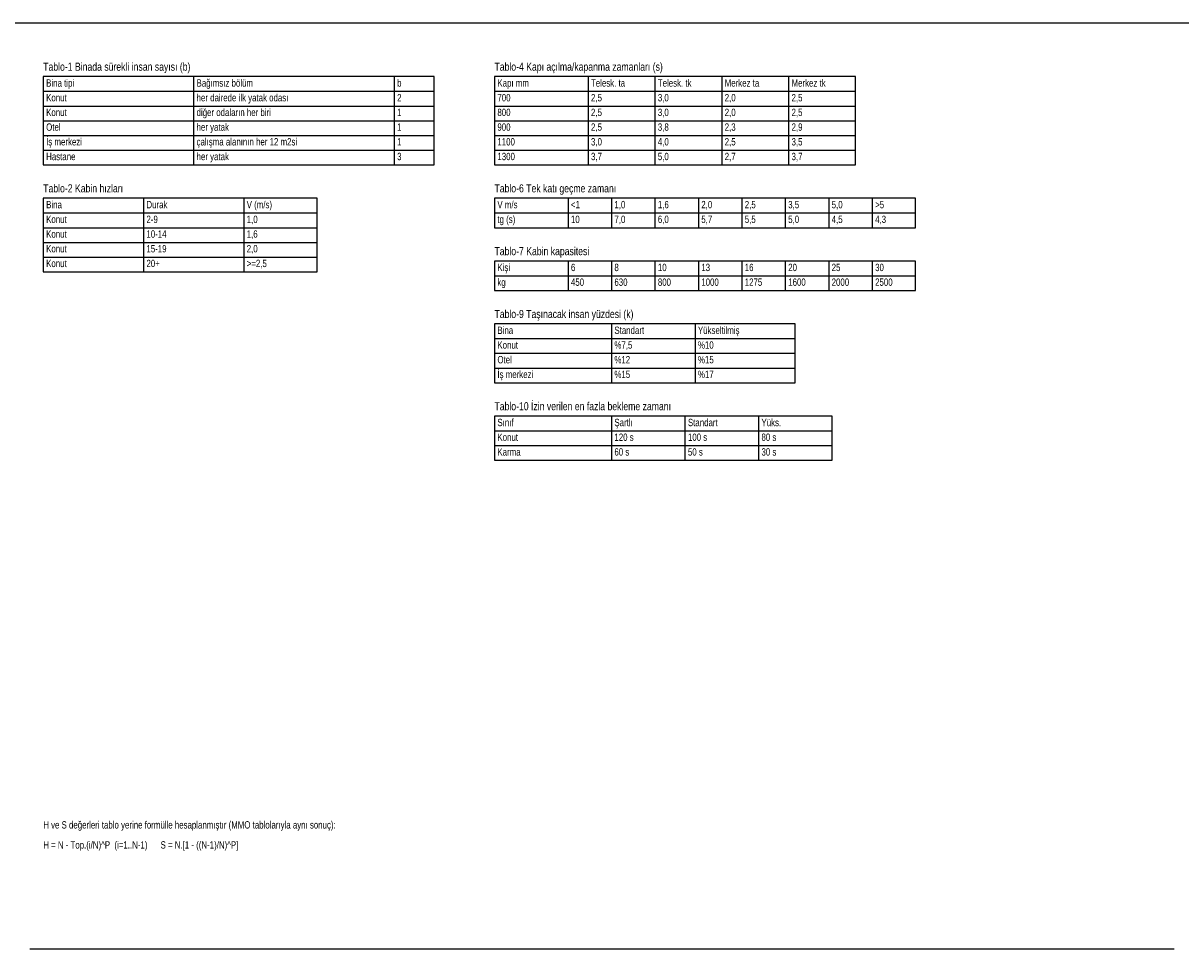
# Model space of a CAD drawing. Header units: centimetres. Extents: x 0 to 13360, y -30 to 2970.
# Tile 10 of 27: x 4278 to 6010, y 1578 to 2970. Entities that reach past the tile are written whole.
import ezdxf

# ---------------------------------------------------------------- set-up
doc = ezdxf.new("R2010")
doc.units = ezdxf.units.CM
for name, color, linetype in [('ASN-ANTET', 4, 'Continuous'), ('ASN-BASLIK', 5, 'Continuous'), ('ASN-CERCEVE', 7, 'Continuous'), ('ASN-TABLO', 4, 'Continuous'), ('ASN-YAZI', 4, 'Continuous')]:
    doc.layers.add(name, color=color, linetype=linetype)

msp = doc.modelspace()

# ---------------------------------------------------------------- linework, layer by layer
at = {"layer": 'ASN-ANTET'}
msp.add_line((4288.2, 1585), (5999.9, 1585), dxfattribs=at)
at = {"layer": 'ASN-CERCEVE'}
for points in [[(0, 0), (13359.9, 0), (13359.9, 2970), (0, 2970)], [(100, 0), (13334.9, 0), (13334.9, 2970), (100, 2970)]]:
    msp.add_lwpolyline(points, close=True, dxfattribs=at)
at = {"layer": 'ASN-TABLO'}
for p, q in [((4533.2, 2890), (4533.2, 2758)), ((4833.2, 2890), (4833.2, 2758)), ((5123.2, 2890), (5123.2, 2758)), ((5223.2, 2890), (5223.2, 2758)), ((5323.2, 2890), (5323.2, 2758)), ((5423.2, 2890), (5423.2, 2758)), ((4308.2, 2868), (4893.2, 2868)), ((4983.2, 2868), (5523.2, 2868)), ((4308.2, 2846), (4893.2, 2846)), ((4983.2, 2846), (5523.2, 2846)), ((4308.2, 2824), (4893.2, 2824)), ((4983.2, 2824), (5523.2, 2824)), ((4308.2, 2802), (4893.2, 2802)), ((4983.2, 2802), (5523.2, 2802)), ((4308.2, 2780), (4893.2, 2780)), ((4983.2, 2780), (5523.2, 2780)), ((4458.2, 2708), (4458.2, 2598)), ((4608.2, 2708), (4608.2, 2598)), ((5093.2, 2708), (5093.2, 2664)), ((5158.2, 2708), (5158.2, 2664)), ((5223.2, 2708), (5223.2, 2664)), ((5288.2, 2708), (5288.2, 2664)), ((5353.2, 2708), (5353.2, 2664)), ((5418.2, 2708), (5418.2, 2664)), ((5483.2, 2708), (5483.2, 2664)), ((5548.2, 2708), (5548.2, 2664)), ((4308.2, 2686), (4718.2, 2686)), ((4983.2, 2686), (5613.2, 2686)), ((4308.2, 2664), (4718.2, 2664)), ((4308.2, 2642), (4718.2, 2642)), ((4308.2, 2620), (4718.2, 2620)), ((5093.2, 2614), (5093.2, 2570)), ((5158.2, 2614), (5158.2, 2570)), ((5223.2, 2614), (5223.2, 2570)), ((5288.2, 2614), (5288.2, 2570)), ((5353.2, 2614), (5353.2, 2570)), ((5418.2, 2614), (5418.2, 2570)), ((5483.2, 2614), (5483.2, 2570)), ((5548.2, 2614), (5548.2, 2570)), ((4983.2, 2592), (5613.2, 2592)), ((5158.2, 2520), (5158.2, 2432)), ((5283.2, 2520), (5283.2, 2432)), ((4983.2, 2498), (5433.2, 2498)), ((4983.2, 2476), (5433.2, 2476)), ((4983.2, 2454), (5433.2, 2454)), ((5158.2, 2382), (5158.2, 2316)), ((5268.2, 2382), (5268.2, 2316)), ((5378.2, 2382), (5378.2, 2316)), ((4983.2, 2360), (5488.2, 2360)), ((4983.2, 2338), (5488.2, 2338))]:
    msp.add_line(p, q, dxfattribs=at)
for points in [[(4308.2, 2758), (4893.2, 2758), (4893.2, 2890), (4308.2, 2890)], [(4983.2, 2758), (5523.2, 2758), (5523.2, 2890), (4983.2, 2890)], [(4308.2, 2598), (4718.2, 2598), (4718.2, 2708), (4308.2, 2708)], [(4983.2, 2664), (5613.2, 2664), (5613.2, 2708), (4983.2, 2708)], [(4983.2, 2570), (5613.2, 2570), (5613.2, 2614), (4983.2, 2614)], [(4983.2, 2432), (5433.2, 2432), (5433.2, 2520), (4983.2, 2520)], [(4983.2, 2316), (5488.2, 2316), (5488.2, 2382), (4983.2, 2382)]]:
    msp.add_lwpolyline(points, close=True, dxfattribs=at)

# ---------------------------------------------------------------- texts
at = {"layer": 'ASN-BASLIK', "width": 0.8}
for s, height, p in [('Tablo-1 Binada sürekli insan sayısı (b)', 12.1, (4308.2, 2898.8)), ('Tablo-4 Kapı açılma/kapanma zamanları (s)', 12.1, (4983.2, 2898.8)), ('Bina tipi', 11, (4312.6, 2875)), ('Bağımsız bölüm', 11, (4537.6, 2875)), ('b', 11, (4837.6, 2875)), ('Kapı mm', 11, (4987.6, 2875)), ('Telesk. ta', 11, (5127.6, 2875)), ('Telesk. tk', 11, (5227.6, 2875)), ('Merkez ta', 11, (5327.6, 2875)), ('Merkez tk', 11, (5427.6, 2875)), ('Tablo-2 Kabin hızları', 12.1, (4308.2, 2716.8)), ('Tablo-6 Tek katı geçme zamanı', 12.1, (4983.2, 2716.8)), ('Bina', 11, (4312.6, 2693)), ('Durak', 11, (4462.6, 2693)), ('V (m/s)', 11, (4612.6, 2693)), ('V m/s', 11, (4987.6, 2693)), ('<1', 11, (5097.6, 2693)), ('1,0', 11, (5162.6, 2693)), ('1,6', 11, (5227.6, 2693)), ('2,0', 11, (5292.6, 2693)), ('2,5', 11, (5357.6, 2693)), ('3,5', 11, (5422.6, 2693)), ('5,0', 11, (5487.6, 2693)), ('>5', 11, (5552.6, 2693)), ('Tablo-7 Kabin kapasitesi', 12.1, (4983.2, 2622.8)), ('Kişi', 11, (4987.6, 2599)), ('6', 11, (5097.6, 2599)), ('8', 11, (5162.6, 2599)), ('10', 11, (5227.6, 2599)), ('13', 11, (5292.6, 2599)), ('16', 11, (5357.6, 2599)), ('20', 11, (5422.6, 2599)), ('25', 11, (5487.6, 2599)), ('30', 11, (5552.6, 2599)), ('Tablo-9 Taşınacak insan yüzdesi (k)', 12.1, (4983.2, 2528.8)), ('Bina', 11, (4987.6, 2505)), ('Standart', 11, (5162.6, 2505)), ('Yükseltilmiş', 11, (5287.6, 2505)), ('Tablo-10 İzin verilen en fazla bekleme zamanı', 12.1, (4983.2, 2390.8)), ('Sınıf', 11, (4987.6, 2367)), ('Şartlı', 11, (5162.6, 2367)), ('Standart', 11, (5272.6, 2367)), ('Yüks.', 11, (5382.6, 2367))]:
    msp.add_text(s, height=height, dxfattribs=at).set_placement(p)
at = {"layer": 'ASN-TABLO', "width": 0.8}
for s, p in [('Konut', (4312.6, 2853)), ('her dairede ilk yatak odası', (4537.6, 2853)), ('2', (4837.6, 2853)), ('700', (4987.6, 2853)), ('2,5', (5127.6, 2853)), ('3,0', (5227.6, 2853)), ('2,0', (5327.6, 2853)), ('2,5', (5427.6, 2853)), ('Konut', (4312.6, 2831)), ('diğer odaların her biri', (4537.6, 2831)), ('1', (4837.6, 2831)), ('800', (4987.6, 2831)), ('2,5', (5127.6, 2831)), ('3,0', (5227.6, 2831)), ('2,0', (5327.6, 2831)), ('2,5', (5427.6, 2831)), ('Otel', (4312.6, 2809)), ('her yatak', (4537.6, 2809)), ('1', (4837.6, 2809)), ('900', (4987.6, 2809)), ('2,5', (5127.6, 2809)), ('3,8', (5227.6, 2809)), ('2,3', (5327.6, 2809)), ('2,9', (5427.6, 2809)), ('İş merkezi', (4312.6, 2787)), ('çalışma alanının her 12 m2si', (4537.6, 2787)), ('1', (4837.6, 2787)), ('1100', (4987.6, 2787)), ('3,0', (5127.6, 2787)), ('4,0', (5227.6, 2787)), ('2,5', (5327.6, 2787)), ('3,5', (5427.6, 2787)), ('Hastane', (4312.6, 2765)), ('her yatak', (4537.6, 2765)), ('3', (4837.6, 2765)), ('1300', (4987.6, 2765)), ('3,7', (5127.6, 2765)), ('5,0', (5227.6, 2765)), ('2,7', (5327.6, 2765)), ('3,7', (5427.6, 2765)), ('Konut', (4312.6, 2671)), ('2-9', (4462.6, 2671)), ('1,0', (4612.6, 2671)), ('tg (s)', (4987.6, 2671)), ('10', (5097.6, 2671)), ('7,0', (5162.6, 2671)), ('6,0', (5227.6, 2671)), ('5,7', (5292.6, 2671)), ('5,5', (5357.6, 2671)), ('5,0', (5422.6, 2671)), ('4,5', (5487.6, 2671)), ('4,3', (5552.6, 2671)), ('Konut', (4312.6, 2649)), ('10-14', (4462.6, 2649)), ('1,6', (4612.6, 2649)), ('Konut', (4312.6, 2627)), ('15-19', (4462.6, 2627)), ('2,0', (4612.6, 2627)), ('Konut', (4312.6, 2605)), ('20+', (4462.6, 2605)), ('>=2,5', (4612.6, 2605)), ('kg', (4987.6, 2577)), ('450', (5097.6, 2577)), ('630', (5162.6, 2577)), ('800', (5227.6, 2577)), ('1000', (5292.6, 2577)), ('1275', (5357.6, 2577)), ('1600', (5422.6, 2577)), ('2000', (5487.6, 2577)), ('2500', (5552.6, 2577)), ('Konut', (4987.6, 2483)), ('%7,5', (5162.6, 2483)), ('%10', (5287.6, 2483)), ('Otel', (4987.6, 2461)), ('%12', (5162.6, 2461)), ('%15', (5287.6, 2461)), ('İş merkezi', (4987.6, 2439)), ('%15', (5162.6, 2439)), ('%17', (5287.6, 2439)), ('Konut', (4987.6, 2345)), ('120 s', (5162.6, 2345)), ('100 s', (5272.6, 2345)), ('80 s', (5382.6, 2345)), ('Karma', (4987.6, 2323)), ('60 s', (5162.6, 2323)), ('50 s', (5272.6, 2323)), ('30 s', (5382.6, 2323))]:
    msp.add_text(s, height=11, dxfattribs=at).set_placement(p)
at = {"layer": 'ASN-YAZI', "width": 0.8}
for s, p in [('H ve S değerleri tablo yerine formülle hesaplanmıştır (MMO tablolarıyla aynı sonuç):', (4308.2, 1765)), ('H = N - Top.(i/N)^ P  (i=1..N-1)      S = N.[1 - ((N-1)/N)^ P]', (4308.2, 1735))]:
    msp.add_text(s, height=11, dxfattribs=at).set_placement(p)

doc.saveas('drawing.dxf')
